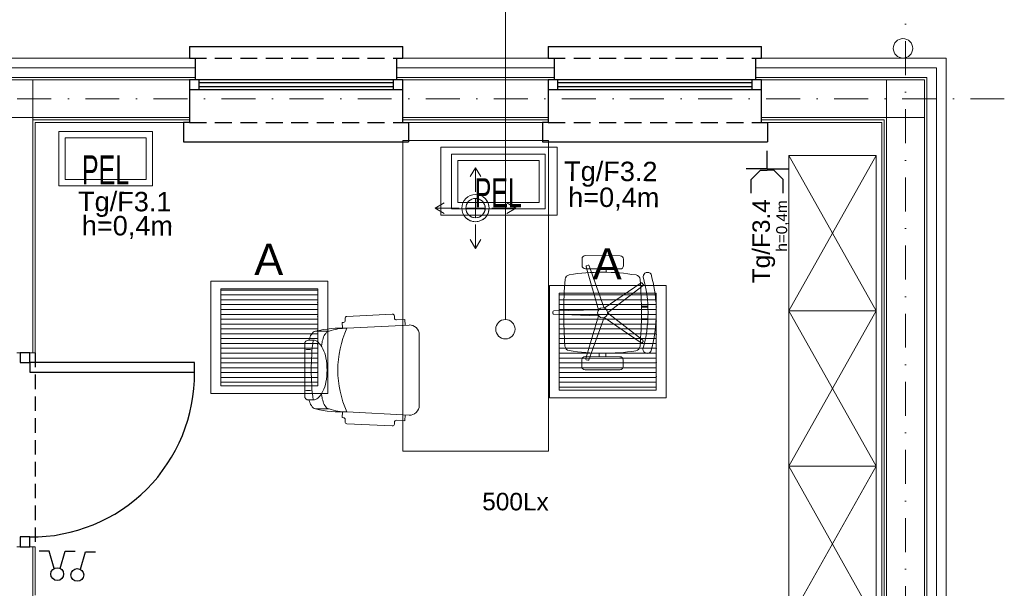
# Model space of a CAD drawing. Header units: inches. Extents: x 45159 to 108059, y -33626 to -17950.
# Tile 28 of 38: x 50230 to 50738, y -18584 to -18291. Entities that reach past the tile are written whole.
import ezdxf
from ezdxf.enums import TextEntityAlignment as Align

# ---------------------------------------------------------------- set-up
doc = ezdxf.new("R2010")
doc.units = ezdxf.units.IN
doc.header["$MEASUREMENT"] = 0
doc.linetypes.add('DASHDOT', pattern=[1, 0.5, -0.25, 0, -0.25])
doc.linetypes.add('HIDDEN', pattern=[0.375, 0.25, -0.125])
for name, color, linetype, lineweight in [('#EL - Teletechnika', 3, 'Continuous', 35), ('--proj.wentylacja', 113, 'Continuous', 0), ('A21b-ściana szkielet', 3, 'Continuous', 20), ('A8-opisy pomieszczeń', 7, 'Continuous', 0), ('E-opisy', 240, 'Continuous', 25), ('LUXIONA', 140, 'Continuous', 20), ('p-- ocieplenie-w.zew', 251, 'Continuous', 0), ('p--meble wyp.', 251, 'Continuous', 0), ('p--osie konstr', 7, 'DASHDOT', 15), ('p--płyta GK', 251, 'Continuous', 0), ('p--ściana szkielet', 251, 'Continuous', 0)]:
    doc.layers.add(name, color=color, linetype=linetype, lineweight=lineweight)
for name, color, linetype in [('2      PRZYCISKI I ŁĄCZNIKI', 5, 'Continuous'), ('A35-rura spustowa', 7, 'Continuous'), ('E_gniazda', 240, 'Continuous'), ('p--drzwi', 7, 'Continuous'), ('p--okna', 251, 'Continuous'), ('p--podciąg', 251, 'Continuous')]:
    doc.layers.add(name, color=color, linetype=linetype)
doc.styles.add('Arial', font='arial.ttf', dxfattribs={"width": 0.75})
doc.styles.add('GENERATED_STYLE_2', font='arial.ttf')
doc.styles.get("Standard").update_dxf_attribs({"font": 'ARIAL.TTF', "width": 0.75})
doc.linetypes.add('BATTING', pattern='A,0.0001,-0.1,[134,ltypeshp.shx,S=0.1,R=0,X=-0.1,Y=0],-0.2,[134,ltypeshp.shx,S=0.1,R=180,X=0.1,Y=0],-0.1', length=0.4001)

# ---------------------------------------------------------------- blocks, each defined once
blk = doc.blocks.new('drzwi-90-100')
for p, q in [((10.1, 87.38), (5.05, 87.38)), ((5.05, 87.38), (5.05, 2.53)), ((10.1, 2.53), (10.1, 87.38)), ((5.05, 2.53), (0, 2.53)), ((0, 2.53), (0, -2.53)), ((5.05, -2.53), (5.05, 2.53)), ((5.05, 2.53), (10.1, 2.53)), ((100, 2.53), (94.95, 2.53)), ((94.95, 2.53), (94.95, -2.53)), ((100, -2.53), (100, 2.53)), ((0, -2.53), (5.05, -2.53)), ((94.95, -2.53), (100, -2.53))]:
    blk.add_line(p, q)
blk.add_arc((10.8, 3.23), 84.15, 359.5233, 90.4767)
blk = doc.blocks.new('sof11_r')
for p, q in [((20.87, 36.93), (20.93, 35.93)), ((45.17, 39.11), (21.82, 37.98)), ((46.23, 38.16), (46.28, 37.16)), ((51.6, 36.44), (47.33, 36.22)), ((51.6, 36.44), (51.76, 33.45)), ((19.98, 34.88), (19.38, 34.85)), ((19.38, 34.85), (19.53, 31.85)), ((53.8, 33.56), (21.8, 31.85)), ((2, 25.76), (4.37, 25.76)), ((12.61, 30.34), (5.61, 30.34)), ((59.07, -7.89), (59.07, 28.56)), ((0, 23.76), (0, -3.09)), ((2, -5.09), (4.37, -5.09)), ((12.61, -9.66), (5.61, -9.66)), ((19.38, -14.18), (19.53, -11.18)), ((19.98, -14.21), (19.38, -14.18)), ((53.8, -12.88), (21.8, -11.18)), ((51.6, -15.77), (51.76, -12.78)), ((20.87, -16.26), (20.93, -15.26)), ((45.17, -18.43), (21.82, -17.31)), ((46.23, -17.49), (46.28, -16.49)), ((51.6, -15.77), (47.33, -15.54))]:
    blk.add_line(p, q)
for points in [[(2.23, 25.76, -0.030204), (2.78, 27.41, -0.097163), (4.32, 29.79, -0.203453), (5.61, 30.34, -0.203453)], [(4.37, -5.09, 0.184283), (6.75, -4.18, 0.102242), (9.43, -0.57, 0.061197), (10.93, 4.08, 0.047488), (11.52, 10.34, 0.047488), (10.93, 16.59, 0.061197), (9.43, 21.24, 0.102242), (6.75, 24.85, 0.184283), (4.37, 25.76, 0.184283)], [(8.71, 22.55, -0.01879), (8.95, 24.41, -0.054131), (9.78, 27.41, -0.097163), (11.32, 29.79, -0.203453), (12.61, 30.34, -0.203453)], [(8.71, -1.88, 0.01879), (8.95, -3.74, 0.054131), (9.78, -6.74, 0.097163), (11.32, -9.12, 0.203453), (12.61, -9.66, 0.203453)], [(2.23, -5.09, 0.030204), (2.78, -6.74, 0.097163), (4.32, -9.12, 0.203453), (5.61, -9.66, 0.203453)]]:
    blk.add_lwpolyline(points, format="xyb")
for centre, radius, start, end in [((19.93, 35.88), 1, 273.0448, 3.0448), ((21.87, 36.99), 1, 93.0448, 183.0448), ((45.23, 38.11), 1, 3.0448, 93.0448), ((47.28, 37.21), 1, 183.0448, 273.0448), ((18.77, -22.91), 54.85, 86.8308, 103.8805), ((21.41, 5.61), 26.24, 89.1562, 109.5996), ((68.33, 10.34), 51.27, 155.1826, 204.8174), ((54.07, 28.56), 5, 0, 93.0448), ((2, 23.76), 2, 90, 180), ((122.88, 10.34), 119.5, 172.5855, 187.4145), ((1.91, 14.05), 6.89, 73.9141, 106.0859), ((1.91, 6.62), 6.89, 253.9141, 286.0859), ((2, -3.09), 2, 180, 270), ((18.77, 43.58), 54.85, 256.1195, 273.1692), ((21.41, 15.06), 26.24, 250.4004, 270.8438), ((54.07, -7.89), 5, 266.9552, 0), ((19.93, -15.21), 1, 356.9552, 86.9552), ((21.87, -16.31), 1, 176.9552, 266.9552), ((45.23, -17.44), 1, 266.9552, 356.9552), ((47.28, -16.54), 1, 86.9552, 176.9552)]:
    blk.add_arc(centre, radius, start, end)
blk = doc.blocks.new('krzesło obrotowe')
for p, q in [((-8.95, 23.07), (-8.94, 20.22)), ((7.39, 24.53), (-7.53, 24.49)), ((8.82, 20.27), (8.82, 23.12)), ((-7.51, 18.81), (7.41, 18.85)), ((-1.47, 18.82), (-1.47, 17.39)), ((-0.66, 2.03), (5.74, 20.18)), ((1.37, 18.83), (1.37, 17.4)), ((7.11, 19.74), (1.72, 1.26)), ((6.18, 20.4), (6.88, 20.18)), ((-17.49, 12.18), (-17.07, 12.78)), ((-16.58, 12.86), (-0.66, 2.03)), ((-2.13, -0.01), (-17.42, 11.69)), ((-19.49, 2.43), (-16.69, 2.44)), ((-19.48, 2.79), (-16.68, 2.79)), ((1.72, 1.26), (20.97, 0.78)), ((21.31, 0.43), (21.32, -0.3)), ((-19.48, -2.54), (-16.67, -2.53)), ((-19.46, -2.9), (-16.67, -2.89)), ((-17.36, -11.79), (-2.13, -0.01)), ((-0.65, -2.03), (-16.51, -12.96)), ((5.85, -20.15), (-0.65, -2.03)), ((20.97, -0.66), (1.73, -1.25)), ((1.73, -1.25), (7.22, -19.7)), ((-16.99, -12.87), (-17.42, -12.28)), ((-8.82, -23.12), (-8.82, -20.27)), ((-7.41, -18.85), (7.51, -18.81)), ((-1.37, -18.83), (-1.37, -17.4)), ((1.47, -18.82), (1.47, -17.39)), ((6.99, -20.14), (6.3, -20.37)), ((8.94, -20.22), (8.95, -23.07)), ((7.53, -24.49), (-7.39, -24.53))]:
    blk.add_line(p, q)
blk.add_circle((0, 0), 2.13)
for centre, radius, start, end in [((-7.53, 23.07), 1.42, 90.1621, 180.1621), ((7.4, 23.11), 1.42, 0.1621, 90.1621), ((-19.3, 15.49), 1.86, 0.1621, 146.0387), ((0.21, -73.23), 90.64, 81.0595, 99.2648), ((-7.52, 20.23), 1.42, 180.1621, 270.1621), ((6.07, 20.06), 0.355, 72.1621, 160.5763), ((6.77, 19.84), 0.355, 343.748, 72.1621), ((7.4, 20.27), 1.42, 270.1621, 0.1621), ((37.88, 0.11), 60.97, 164.3717, 195.9526), ((37.88, 0.11), 57.42, 164.4503, 195.874), ((-16.78, 12.57), 0.355, 55.748, 144.1621), ((163.51, 0.46), 180.21, 175.6008, 184.7235), ((-14.04, 14.12), 2.13, 99.2648, 175.6008), ((13.96, 14.2), 2.13, 4.7235, 81.0595), ((-163.51, -0.46), 180.21, 355.6008, 4.7235), ((-17.21, 11.98), 0.355, 144.1621, 232.5763), ((20.96, 0.42), 0.355, 0.1621, 88.5763), ((20.96, -0.31), 0.355, 271.748, 0.1621), ((-17.14, -12.07), 0.355, 127.748, 216.1621), ((-19.21, -15.6), 1.86, 214.2856, 0.1621), ((-16.71, -12.66), 0.355, 216.1621, 304.5763), ((-13.96, -14.2), 2.13, 184.7235, 261.0595), ((-0.21, 73.23), 90.64, 261.0595, 279.2648), ((14.04, -14.12), 2.13, 279.2648, 355.6008), ((-7.4, -20.27), 1.42, 90.1621, 180.1621), ((6.19, -20.03), 0.355, 199.748, 288.1621), ((6.88, -19.8), 0.355, 288.1621, 16.5763), ((7.52, -20.23), 1.42, 0.1621, 90.1621), ((-7.4, -23.11), 1.42, 180.1621, 270.1621), ((7.53, -23.07), 1.42, 270.1621, 0.1621)]:
    blk.add_arc(centre, radius, start, end)
blk = doc.blocks.new('okno-110-33.15')
at = {"linetype": 'Continuous', "ltscale": 35}
for p, q in [((0, 39.15), (110, 39.15)), ((-3, -10), (113, -10))]:
    blk.add_line(p, q, dxfattribs=at)
for p, q in [((0, 39.15), (0, 33.15)), ((110, 33.15), (110, 39.15)), ((3, 33.15), (3, 21.95)), ((107, 21.95), (107, 33.15)), ((5, 21.95), (0, 21.95)), ((0, 21.95), (0, 16.95)), ((0, 21.95), (0, 0)), ((105, 21.95), (5, 21.95)), ((5, 16.95), (5, 21.95)), ((5, 20.61), (105, 20.61)), ((110, 21.95), (105, 21.95)), ((105, 21.95), (105, 16.95)), ((110, 0), (110, 21.95)), ((110, 16.95), (110, 21.95)), ((0, 16.95), (5, 16.95)), ((5, 18.45), (105, 18.45)), ((5, 16.95), (105, 16.95)), ((105, 16.95), (110, 16.95)), ((-3, 0), (-3, -10)), ((0, 0), (-3, 0)), ((110, 0), (113, 0)), ((113, 0), (113, -10))]:
    blk.add_line(p, q)
at = {"linetype": 'HIDDEN', "ltscale": 35}
for p, q in [((0, 33.15), (110, 33.15)), ((0, 0), (110, 0))]:
    blk.add_line(p, q, dxfattribs=at)
blk = doc.blocks.new('gn-1f')
at = {"layer": 'E_gniazda', "lineweight": 30}
for p, q in [((5465750.243, 5917242.278), (5465750.243, 5917242.482)), ((5465750.243, 5917242.278), (5465750.003, 5917242.278)), ((5465750.059, 5917242.155), (5465750.167, 5917242.262)), ((5465750.167, 5917242.262), (5465750.243, 5917242.262)), ((5465750.243, 5917242.278), (5465750.483, 5917242.278)), ((5465750.32, 5917242.262), (5465750.243, 5917242.262)), ((5465750.428, 5917242.155), (5465750.32, 5917242.262)), ((5465750.059, 5917242), (5465750.059, 5917242.155)), ((5465750.428, 5917242), (5465750.428, 5917242.155))]:
    blk.add_line(p, q, dxfattribs=at)
at = {"layer": 'E_gniazda', "color": 7, "style": 'Arial'}
blk.add_attdef('fazy', (5465750.613, 5917242.135), '', height=0.125, dxfattribs=at)
for tag, p in [('PRAD', (5465750.237, 5917241.926)), ('OBWÓD', (5465750.207, 5917241.732))]:
    blk.add_attdef(tag, text='', height=0.125, dxfattribs=at).set_placement(p, align=Align.MIDDLE)
blk = doc.blocks.new('A')
at = {"layer": 'LUXIONA', "linetype": 'Continuous'}
h = blk.add_hatch(dxfattribs=at)
h.set_pattern_fill('ANSI31', color=256, scale=200, angle=135)
h.set_pattern_definition([(180, (365.154, -7.218), (-2e-15, -25), [])])
h.paths.add_polyline_path([(51, 540), (51, 40), (551, 40), (551, 540)])
for p, q in [((51, 290), (51, 540)), ((301, 540), (51, 540)), ((301, 540), (551, 540)), ((551, 540), (551, 40))]:
    blk.add_line(p, q, dxfattribs=at)
for points in [[(0, 580), (602, 580), (602, 0), (0, 0)], [(51, 540), (551, 540), (551, 40), (51, 40)], [(51, 540), (551, 540), (551, 40), (51, 40)]]:
    blk.add_lwpolyline(points, close=True, dxfattribs=at)
for p in [(551, 468.6), (551, 397.1), (551, 325.7), (551, 254.3), (551, 182.9), (551, 111.4)]:
    blk.add_point(p, dxfattribs=at)
at = {"layer": 'LUXIONA'}
blk.add_attdef('OZNACZENIE', text='', height=80, dxfattribs=at).set_placement((298.1, 611.8), align=Align.CENTER)
blk = doc.blocks.new('WYŁ. ŒWIECZNIKOWY')
at = {"layer": '2      PRZYCISKI I ŁĄCZNIKI', "lineweight": 30}
for p, q in [((-71.1, 203), (-159.7, 203)), ((-26.8, 49.4), (-71.1, 203)), ((26.8, 49.4), (71.1, 203)), ((71.1, 203), (159.7, 203))]:
    blk.add_line(p, q, dxfattribs=at)
blk.add_circle((0, 0), 56.2, dxfattribs=at)
blk.add_circle((0, 0), 56.2, dxfattribs=at)
blk = doc.blocks.new('WYŁ. POJ.')
at = {"layer": '2      PRZYCISKI I ŁĄCZNIKI', "lineweight": 30}
for p, q in [((26.8, 49.4), (71.1, 203)), ((71.1, 203), (159.7, 203))]:
    blk.add_line(p, q, dxfattribs=at)
blk.add_circle((0, 0), 56.2, dxfattribs=at)
blk = doc.blocks.new('went-Błotno-parter-zest')
for p, q in [((706.7, 490.83), (704.02, 486.24)), ((706.7, 478.41), (706.7, 490.83)), ((706.7, 490.83), (709.39, 486.24)), ((685.92, 470.03), (690.51, 472.72)), ((706.7, 465.03), (706.7, 475.03)), ((706.7, 475.03), (706.7, 465.03)), ((727.5, 470.03), (722.92, 472.72)), ((698.32, 470.03), (685.9, 470.03)), ((685.92, 470.03), (690.51, 467.34)), ((711.7, 470.03), (701.7, 470.03)), ((715.08, 470.03), (727.5, 470.03)), ((727.5, 470.03), (722.92, 467.34)), ((706.7, 461.65), (706.7, 449.23)), ((706.7, 449.23), (704.02, 453.81)), ((706.7, 449.23), (709.39, 453.81))]:
    blk.add_line(p, q)
for radius, start, end in [(7, 90, 270), (7, 0, 180), (5, 90, 270), (5, 0, 180), (5, 0, 180), (5, 0, 180), (5, 0, 180), (7, 270, 90), (5, 270, 90), (7, 180, 0), (5, 180, 0), (5, 180, 0), (5, 180, 0), (5, 180, 0)]:
    blk.add_arc((706.7, 470.03), radius, start, end)
at = {"ltscale": 10}
for start, end in [(225, 45), (270, 90)]:
    blk.add_arc((706.7, 470.03), 7, start, end, dxfattribs=at)
at = {"linetype": 'Continuous', "ltscale": 10}
for start, end in [(225, 45), (270, 90), (270, 90)]:
    blk.add_arc((706.7, 470.03), 5, start, end, dxfattribs=at)

msp = doc.modelspace()

# ---------------------------------------------------------------- linework, layer by layer
at = {"layer": '#EL - Teletechnika', "color": 1, "lineweight": 5}
for points in [[(50298.49, -18377.02), (50250.11, -18377.02), (50250.11, -18348.96), (50298.49, -18348.96)], [(50501, -18388.82), (50452.62, -18388.82), (50452.62, -18360.76), (50501, -18360.76)]]:
    msp.add_lwpolyline(points, close=True, dxfattribs=at)
at = {"layer": '#EL - Teletechnika', "color": 7, "lineweight": 5}
for points in [[(50295.26, -18373.79), (50253.35, -18373.79), (50253.35, -18352.2), (50295.26, -18352.2)], [(50497.77, -18385.59), (50455.86, -18385.59), (50455.86, -18364), (50497.77, -18364)]]:
    msp.add_lwpolyline(points, close=True, dxfattribs=at)
at = {"layer": 'A21b-ściana szkielet', "ltscale": 35}
msp.add_line((50707.65, -18311.16), (50612.5, -18311.16), dxfattribs=at)
at = {"layer": 'A35-rura spustowa', "linetype": 'Continuous', "lineweight": 0, "ltscale": 75}
msp.add_circle((50685.4, -18306.16), 5, dxfattribs=at)
at = {"layer": 'A8-opisy pomieszczeń'}
msp.add_line((50480.41, -18215.6), (50480.41, -18445.87), dxfattribs=at)
msp.add_circle((50480.41, -18450.87), 5, dxfattribs=at)
at = {"layer": 'p-- ocieplenie-w.zew', "linetype": 'BATTING', "ltscale": 10}
for p, q in [((50320.5, -18316.16), (50143.44, -18316.16)), ((50505.5, -18316.16), (50424.5, -18316.16)), ((50702.65, -18316.16), (50609.5, -18316.16)), ((50702.65, -18886.74), (50702.65, -18316.16))]:
    msp.add_line(p, q, dxfattribs=at)
at = {"layer": 'p--meble wyp.', "linetype": 'Continuous', "lineweight": 5}
for p, q in [((50626.5, -18361.41), (50671.5, -18441.41)), ((50671.5, -18361.41), (50626.5, -18441.41)), ((50626.5, -18441.41), (50671.5, -18521.41)), ((50671.5, -18441.41), (50626.5, -18521.41)), ((50626.5, -18521.41), (50671.5, -18601.41)), ((50671.5, -18521.41), (50626.5, -18601.41))]:
    msp.add_line(p, q, dxfattribs=at)
for points in [[(50502.59, -18353.66), (50427.59, -18353.66), (50427.59, -18513.66), (50502.59, -18513.66)], [(50507.04, -18357.14), (50447.04, -18357.14), (50447.04, -18392.14), (50507.04, -18392.14)], [(50671.5, -18441.41), (50626.5, -18441.41), (50626.5, -18361.41), (50671.5, -18361.41)], [(50671.5, -18521.41), (50626.5, -18521.41), (50626.5, -18441.41), (50671.5, -18441.41)], [(50671.5, -18601.41), (50626.5, -18601.41), (50626.5, -18521.41), (50671.5, -18521.41)]]:
    msp.add_lwpolyline(points, close=True, dxfattribs=at)
at = {"layer": 'p--osie konstr', "linetype": 'DASHDOT', "ltscale": 35}
for p, q in [((50686.7, -18916.66), (50686.7, -18242.3)), ((50737.65, -18332.11), (49681.15, -18332.11))]:
    msp.add_line(p, q, dxfattribs=at)
at = {"layer": 'p--podciąg', "linetype": 'HIDDEN', "ltscale": 30}
msp.add_line((50238, -18462.96), (50238, -18562.96), dxfattribs=at)
at = {"layer": 'p--płyta GK', "ltscale": 35}
for p, q in [((50317.5, -18343.06), (50236.75, -18343.06)), ((50238, -18462.96), (50238, -18344.31)), ((50317.5, -18344.31), (50238, -18344.31)), ((50502.5, -18343.06), (50427.5, -18343.06)), ((50502.5, -18344.31), (50427.5, -18344.31)), ((50675.75, -18343.06), (50612.5, -18343.06)), ((50674.5, -18344.31), (50612.5, -18344.31)), ((50674.5, -18858.51), (50674.5, -18344.31)), ((50675.75, -18859.76), (50675.75, -18343.06)), ((50238, -18587.96), (50238, -18562.96))]:
    msp.add_line(p, q, dxfattribs=at)
at = {"layer": 'p--ściana szkielet', "ltscale": 35}
for p, q in [((50320.5, -18311.16), (50143.44, -18311.16)), ((50505.5, -18311.16), (50424.5, -18311.16)), ((50707.65, -18311.16), (50609.5, -18311.16)), ((50707.65, -18891.66), (50707.65, -18311.16)), ((50320.5, -18321.16), (50143.44, -18321.16)), ((50505.5, -18321.16), (50424.5, -18321.16)), ((50697.65, -18321.16), (50609.5, -18321.16)), ((50697.65, -18881.66), (50697.65, -18321.16)), ((50320.5, -18322.36), (50143.44, -18322.36)), ((50236.75, -18462.96), (50236.75, -18322.36)), ((50505.5, -18322.36), (50424.5, -18322.36)), ((50696.45, -18322.36), (50609.5, -18322.36)), ((50676.95, -18880.46), (50676.95, -18322.36)), ((50696.45, -18880.46), (50696.45, -18322.36)), ((50317.5, -18341.86), (50146.44, -18341.86)), ((50502.5, -18341.86), (50427.5, -18341.86)), ((50696.45, -18341.86), (50612.5, -18341.86)), ((50238, -18462.96), (50228.5, -18462.96)), ((50238, -18562.96), (50228.5, -18562.96)), ((50236.75, -18602.41), (50236.75, -18562.96))]:
    msp.add_line(p, q, dxfattribs=at)
at = {"layer": 'p--ściana szkielet'}
for points in [[(50320.5, -18311.16), (50320.5, -18322.36), (50317.5, -18322.36), (50317.5, -18344.31)], [(50424.5, -18311.16), (50424.5, -18322.36), (50427.5, -18322.36), (50427.5, -18344.31)], [(50505.5, -18311.16), (50505.5, -18322.36), (50502.5, -18322.36), (50502.5, -18344.31)], [(50609.5, -18311.16), (50609.5, -18322.36), (50612.5, -18322.36), (50612.5, -18344.31)]]:
    msp.add_lwpolyline(points, dxfattribs=at)
at = {"layer": 'p--ściana szkielet', "ltscale": 35}
for points in [[(50317.5, -18344.31), (50317.5, -18322.36), (50320.5, -18322.36), (50320.5, -18311.16)], [(50427.5, -18344.31), (50427.5, -18322.36), (50424.5, -18322.36), (50424.5, -18311.16)], [(50502.5, -18344.31), (50502.5, -18322.36), (50505.5, -18322.36), (50505.5, -18311.16)], [(50612.5, -18344.31), (50612.5, -18322.36), (50609.5, -18322.36), (50609.5, -18311.16)]]:
    msp.add_lwpolyline(points, dxfattribs=at)

# ---------------------------------------------------------------- block references
at = {"layer": '--proj.wentylacja', "linetype": 'Continuous', "ltscale": 8}
msp.add_blockref('went-Błotno-parter-zest', (49758.3, -18858.51), dxfattribs=at)
at = {"layer": '2      PRZYCISKI I ŁĄCZNIKI', "color": 7, "xscale": 0.05849999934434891, "yscale": 0.05850000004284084, "zscale": 0.05850000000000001}
for name, p in [('WYŁ. ŒWIECZNIKOWY', (50249.32, -18577.06)), ('WYŁ. POJ.', (50259.69, -18577.46))]:
    msp.add_blockref(name, p, dxfattribs=at)
at = {"layer": 'E_gniazda'}
ref = msp.add_blockref('gn-1f', (246009376.34, -266294270.69), dxfattribs=dict(at, xscale=-45.00000000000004, yscale=45.00000000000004, zscale=45.00000000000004))
ref.add_attrib('OBWÓD', 'Tg/F3.4', dxfattribs={"layer": '0', "color": 7, "height": 9, "rotation": 90, "style": 'Arial'}).set_placement((50616.79, -18383.87), align=Align.RIGHT)
ref.add_attrib('PRAD', 'h=0,4m', dxfattribs={"layer": '0', "color": 7, "height": 5.625, "rotation": 90, "style": 'Arial'}).set_placement((50623.22, -18397.69), align=Align.MIDDLE)
at = {"layer": 'LUXIONA', "color": 7, "linetype": 'ByBlock'}
ref = msp.add_blockref('A', (50328.58, -18484.05), dxfattribs=dict(at, xscale=0.09999999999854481, yscale=0.1000000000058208, zscale=0.1))
ref.add_attrib('OZNACZENIE', 'A', dxfattribs={"height": 16}).set_placement((50358.4, -18422.87), align=Align.CENTER)
ref = msp.add_blockref('A', (50503.1, -18486.31), dxfattribs=dict(at, xscale=0.09999999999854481, yscale=0.1000000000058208, zscale=0.1))
ref.add_attrib('OZNACZENIE', 'A', dxfattribs={"height": 16}).set_placement((50532.91, -18425.12), align=Align.CENTER)
at = {"layer": 'p--drzwi', "rotation": 270.0000000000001}
msp.add_blockref('drzwi-90-100', (50232.75, -18462.96), dxfattribs=at)
at = {"layer": 'p--meble wyp.', "linetype": 'Continuous', "lineweight": 5, "xscale": -1.2, "yscale": 1.2, "zscale": 1.2}
msp.add_blockref('krzesło obrotowe', (50530.52, -18442.4), dxfattribs=at)
at = {"layer": 'p--meble wyp.', "linetype": 'Continuous', "lineweight": 5, "xscale": -1, "rotation": 180}
msp.add_blockref('sof11_r', (50376.92, -18461.58), dxfattribs=at)
at = {"layer": 'p--okna', "linetype": 'Continuous'}
for p in [(50317.5, -18344.31), (50502.5, -18344.31)]:
    msp.add_blockref('okno-110-33.15', p, dxfattribs=at)

# ---------------------------------------------------------------- texts
at = {"layer": '#EL - Teletechnika', "color": 1, "lineweight": 5, "char_height": 1.7108, "attachment_point": 5, "line_spacing_factor": 0.4}
for insert in [(50274.26, -18368.79), (50476.77, -18380.59)]:
    msp.add_mtext('\\fArial Narrow|b0|i0;{\\H8.767995x;\\A1;PEL}\\A1;\\fTahoma|b1|i0|c238;\\P', dxfattribs=dict(at, insert=insert))
at = {"layer": 'E-opisy', "linetype": 'Continuous', "attachment_point": 1, "rotation": 359.7673, "style": 'GENERATED_STYLE_2'}
for s, insert, char_height in [('Tg/F3.2', (50510.73, -18364.42), 10), ('h=0,4m', (50512.82, -18377.81), 10), ('Tg/F3.1', (50260.12, -18379.99), 10), ('h=0,4m', (50262.05, -18392.44), 10), ('500Lx', (50468.49, -18535.14), 9)]:
    msp.add_mtext(s, dxfattribs=dict(at, insert=insert, char_height=char_height))

doc.saveas('drawing.dxf')
